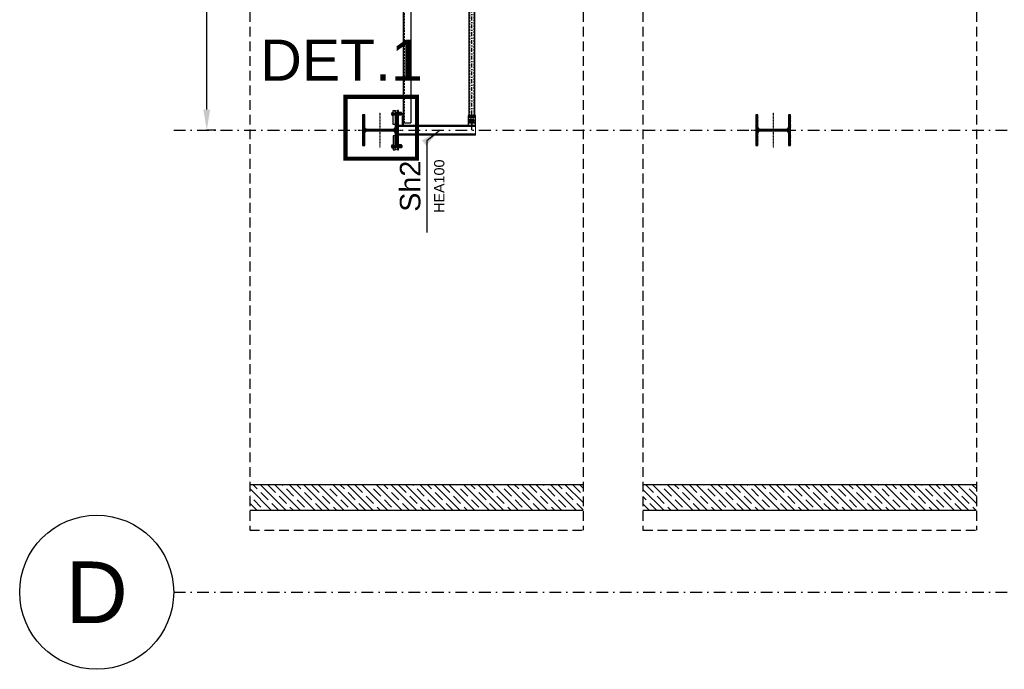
# Model space of a CAD drawing. Header units: millimetres. Extents: x -34919 to 306996, y -293018 to -145733.
# Tile 12 of 256: x -22291 to -12701, y -174222 to -167897. Entities that reach past the tile are written whole.
import ezdxf

# ---------------------------------------------------------------- set-up
doc = ezdxf.new("R2010")
doc.units = ezdxf.units.MM
doc.header["$LTSCALE"] = 3
for name, pattern in [('BORDER2', [0.875, 0.25, -0.125, 0.25, -0.125, 0, -0.125]), ('DASHDOT', [25.4, 12.7, -6.35, 0, -6.35]), ('DASHED', [19.05, 12.7, -6.35]), ('HIDDEN', [9.525, 6.35, -3.175]), ('PRZE', [0.8, 0.4, -0.2, 0, -0.2])]:
    doc.linetypes.add(name, pattern=pattern)
for name, color, linetype in [('AR-----H0_HATCHES_RASTERIT', 8, 'Continuous'), ('ARF2000E0_LOAD_BEARING_KANTAVAT', 1, 'Continuous'), ('blaszki', 6, 'Continuous'), ('C', 4, 'PRZE'), ('poziome 1', 7, 'Continuous'), ('slupki', 7, 'Continuous'), ('stezenia', 4, 'Continuous'), ('STĘŻENIA_OPIS', 4, 'Continuous')]:
    doc.layers.add(name, color=color, linetype=linetype)
doc.layers.add('SIATKA', color=5, linetype='Continuous', lineweight=18)
doc.styles.get("Standard").update_dxf_attribs({"font": 'arial.ttf', "height": 25})
doc.dimstyles.new('STANDARD-100', dxfattribs={"dimscale": 100, "dimtxt": 2, "dimasz": 2, "dimexe": 0, "dimexo": 0, "dimgap": 0.6, "dimtad": 1, "dimdec": 0, "dimzin": 12, "dimdsep": 46, "dimtxsty": 'Standard', "dimcen": 1, "dimclrd": 256, "dimclre": 256, "dimclrt": 2, "dimadec": 0, "dimazin": 0, "dimtfac": 1, "dimtdec": 0, "dimtmove": 0, "dimatfit": 3, "dimfxl": 0, "dimtolj": 1, "dimtzin": 0, "dimarcsym": 0})
pattern_1 = [(315, (-21108.39, -114412.66), (70.71068, 70.71068), []), (315, (-21108.39, -114483.16), (70.71068, 70.71068), [100, -50])]
pattern_2 = [(315, (-22942.91, -114412.66), (70.71068, 70.71068), []), (315, (-22942.91, -114483.16), (70.71068, 70.71068), [100, -50])]

# ---------------------------------------------------------------- blocks, each defined once
blk = doc.blocks.new('*D1689')
at = {"linetype": 'Continuous', "lineweight": -2, "transparency": 16777216}
for p, q in [((-20380.4, -164472.3), (-20469.3, -164472.3)), ((-20469.3, -168772.3), (-20469.3, -164672.3)), ((-20380.4, -168972.3), (-20469.3, -168972.3))]:
    blk.add_line(p, q, dxfattribs=at)
at = {"linetype": 'Continuous', "transparency": 16777216}
for points in [[(-20502.6, -164672.3), (-20436, -164672.3), (-20469.3, -164472.3)], [(-20502.6, -168772.3), (-20436, -168772.3), (-20469.3, -168972.3)]]:
    blk.add_solid(points, dxfattribs=at)
at = {"layer": 'Defpoints', "color": 0, "linetype": 'Continuous', "transparency": 16777216}
for p in [(-20469.3, -164472.3), (-20380.4, -164472.3), (-20380.4, -168972.3)]:
    blk.add_point(p, dxfattribs=at)
at = {"color": 2, "linetype": 'Continuous', "transparency": 16777216, "insert": (-20631.4, -166722.3), "char_height": 200, "attachment_point": 5, "rotation": 90}
blk.add_mtext('\\A1;4500', dxfattribs=at)
blk = doc.blocks.new('*X203')
at = {"color": 0}
for p, q in [((558, 1768.9), (573.1, 1784)), ((558, 1777.8), (564.2, 1784)), ((560.4, 1762.5), (581.9, 1784)), ((569.3, 1762.5), (590.8, 1784)), ((578.1, 1762.5), (599.6, 1784)), ((586.9, 1762.5), (608.4, 1784)), ((595.8, 1762.5), (617.3, 1784)), ((604.6, 1762.5), (626.1, 1784)), ((613.5, 1762.5), (635, 1784)), ((622.3, 1762.5), (643.8, 1784)), ((631.1, 1762.5), (652.6, 1784)), ((640, 1762.5), (661.5, 1784)), ((648.8, 1762.5), (670.3, 1784)), ((657.6, 1762.5), (679.1, 1784)), ((666.5, 1762.5), (688, 1784)), ((675.3, 1762.5), (696.8, 1784)), ((683, 1761.3), (705.7, 1784)), ((689.1, 1758.6), (714.5, 1784)), ((694, 1754.7), (723.3, 1784)), ((697.9, 1749.8), (732.2, 1784)), ((700.7, 1743.7), (741, 1784)), ((702, 1736.1), (749.9, 1784)), ((702, 1727.3), (714.3, 1739.6)), ((702, 1718.5), (714, 1730.5)), ((736.9, 1762.2), (758.7, 1784)), ((746, 1762.5), (767.5, 1784)), ((754.9, 1762.5), (776.4, 1784)), ((763.7, 1762.5), (785.2, 1784)), ((772.6, 1762.5), (794.1, 1784)), ((781.4, 1762.5), (802.9, 1784)), ((790.2, 1762.5), (811.7, 1784)), ((799.1, 1762.5), (820.6, 1784)), ((807.9, 1762.5), (829.4, 1784)), ((816.7, 1762.5), (838.2, 1784)), ((825.6, 1762.5), (847.1, 1784)), ((834.4, 1762.5), (855.9, 1784)), ((843.3, 1762.5), (858, 1777.2)), ((852.1, 1762.5), (858, 1768.4)), ((702, 1709.6), (714, 1721.6)), ((702, 1700.8), (714, 1712.8)), ((702, 1691.9), (714, 1703.9)), ((702, 1683.1), (714, 1695.1)), ((702, 1674.3), (714, 1686.3)), ((702, 1665.4), (714, 1677.4)), ((702, 1656.6), (714, 1668.6)), ((702, 1647.8), (714, 1659.8)), ((702, 1638.9), (714, 1650.9)), ((702, 1630.1), (714, 1642.1)), ((702, 1621.2), (714, 1633.2)), ((702, 1612.4), (714, 1624.4)), ((702, 1603.6), (714, 1615.6)), ((702, 1594.7), (714, 1606.7)), ((702, 1585.9), (714, 1597.9)), ((702, 1577), (714, 1589)), ((702, 1568.2), (714, 1580.2)), ((702, 1559.4), (714, 1571.4)), ((702, 1550.5), (714, 1562.5)), ((702, 1541.7), (714, 1553.7)), ((702, 1532.9), (714, 1544.9)), ((702, 1524), (714, 1536)), ((558, 1459.6), (563.9, 1465.5)), ((558, 1450.7), (572.8, 1465.5)), ((560.1, 1444), (581.6, 1465.5)), ((569, 1444), (590.5, 1465.5)), ((577.8, 1444), (599.3, 1465.5)), ((586.6, 1444), (608.1, 1465.5)), ((595.5, 1444), (617, 1465.5)), ((604.3, 1444), (625.8, 1465.5)), ((613.1, 1444), (634.6, 1465.5)), ((622, 1444), (643.5, 1465.5)), ((630.8, 1444), (652.3, 1465.5)), ((639.7, 1444), (661.2, 1465.5)), ((648.5, 1444), (670, 1465.5)), ((657.3, 1444), (679.2, 1465.8)), ((666.2, 1444), (714, 1491.8)), ((675, 1444), (715.3, 1484.3)), ((683.9, 1444), (718.1, 1478.2)), ((692.7, 1444), (722, 1473.3)), ((701.5, 1444), (727, 1469.4)), ((701.7, 1488.3), (714, 1500.7)), ((702, 1515.2), (714, 1527.2)), ((702, 1506.3), (714, 1518.3)), ((702, 1497.5), (714, 1509.5)), ((710.4, 1444), (733.1, 1466.7)), ((719.2, 1444), (740.7, 1465.5)), ((728.1, 1444), (749.6, 1465.5)), ((736.9, 1444), (758.4, 1465.5)), ((745.7, 1444), (767.2, 1465.5)), ((754.6, 1444), (776.1, 1465.5)), ((763.4, 1444), (784.9, 1465.5)), ((772.2, 1444), (793.7, 1465.5)), ((781.1, 1444), (802.6, 1465.5)), ((789.9, 1444), (811.4, 1465.5)), ((798.8, 1444), (820.3, 1465.5)), ((807.6, 1444), (829.1, 1465.5)), ((816.4, 1444), (837.9, 1465.5)), ((825.3, 1444), (846.8, 1465.5)), ((834.1, 1444), (855.6, 1465.5)), ((843, 1444), (858, 1459)), ((851.8, 1444), (858, 1450.2))]:
    blk.add_line(p, q, dxfattribs=at)
blk = doc.blocks.new('heb340')
at = {"color": 1, "linetype": 'Continuous'}
blk.add_lwpolyline([(-150, -170), (150, -170), (150, -148.5), (33, -148.5, -0.414214), (6, -121.5), (6, 121.5, -0.414214), (33, 148.5), (150, 148.5), (150, 170), (-150, 170), (-150, 148.5), (-33, 148.5, -0.414214), (-6, 121.5), (-6, -121.5, -0.414214), (-33, -148.5), (-150, -148.5)], format="xyb", close=True, dxfattribs=at)
at = {"layer": 'C'}
for points in [[(0, -213), (0, 213)], [(-171.5, 0), (171.5, 0)]]:
    blk.add_lwpolyline(points, dxfattribs=at)
at = {"color": 4, "linetype": 'Continuous'}
blk.add_blockref('*X203', (-708, -1614), dxfattribs=at)
blk = doc.blocks.new('połaczenie montażowe')
at = {"color": 7, "linetype": 'BORDER2'}
for p, q in [((-62.8, 158), (49.6, 158)), ((-62.8, -158), (49.6, -158))]:
    blk.add_line(p, q, dxfattribs=at)
at = {"color": 4}
for p, q in [((-54.5, 168.6), (-54.5, 146.3)), ((-53.7, 171.8), (-45.2, 171.8)), ((-53.7, 144.2), (-45.2, 144.2)), ((-53.5, 164.9), (-45.2, 164.9)), ((-53.5, 151.1), (-45.2, 151.1)), ((-45.2, 171.8), (-45.2, 144.2)), ((-45.2, 170.8), (-44.5, 170.8)), ((-45.2, 145.2), (-44.5, 145.2)), ((-44.5, 170.8), (-44.5, 145.2)), ((-41.5, 166), (12, 166)), ((-41.5, 150), (12, 150)), ((-3.6, 166), (-3.6, 150)), ((-3.6, 164.5), (12, 164.5)), ((-3.6, 151.5), (12, 151.5)), ((28, 166), (46, 166)), ((28, 164.5), (46, 164.5)), ((28, 151.5), (46, 151.5)), ((28, 150), (46, 150)), ((46, 166), (46, 150)), ((-54.5, -168.6), (-54.5, -146.3)), ((-53.7, -144.2), (-45.2, -144.2)), ((-53.7, -171.9), (-45.2, -171.9)), ((-53.5, -151.1), (-45.2, -151.1)), ((-53.5, -164.9), (-45.2, -164.9)), ((-45.2, -171.9), (-45.2, -144.2)), ((-45.2, -145.2), (-44.5, -145.2)), ((-45.2, -170.9), (-44.5, -170.9)), ((-44.5, -170.9), (-44.5, -145.2)), ((-41.5, -150), (12, -150)), ((-41.5, -166), (12, -166)), ((-3.6, -166), (-3.6, -150)), ((-3.6, -151.5), (12, -151.5)), ((-3.6, -164.5), (12, -164.5)), ((28, -150), (46, -150)), ((28, -151.5), (46, -151.5)), ((28, -164.5), (46, -164.5)), ((28, -166), (46, -166)), ((46, -166), (46, -150))]:
    blk.add_line(p, q, dxfattribs=at)
at = {"color": 7}
for p, q in [((-44.5, 172.4), (-44, 172.9)), ((-44.5, 172.4), (-44.5, 143.6)), ((-44.5, 143.6), (-44, 143.1)), ((-44, 172.9), (-41.5, 172.9)), ((-44, 143.1), (-41.5, 143.1)), ((-41.5, 172.9), (-41.5, 143.1)), ((12, 172.4), (12.5, 172.9)), ((12, 172.4), (12, 143.6)), ((12, 143.6), (12.5, 143.1)), ((12.5, 172.9), (15, 172.9)), ((12.5, 143.1), (15, 143.1)), ((15, 172.9), (15, 143.1)), ((15, 168.6), (15, 148.3)), ((15, 168.6), (15, 148.3)), ((28, 172.9), (28, 143.1)), ((28, 168.6), (28, 148.3)), ((28, 168.6), (28, 148.3)), ((-44.5, -143.6), (-44, -143.1)), ((-44.5, -172.4), (-44.5, -143.6)), ((-44.5, -172.4), (-44, -172.9)), ((-44, -143.1), (-41.5, -143.1)), ((-44, -172.9), (-41.5, -172.9)), ((-41.5, -172.9), (-41.5, -143.1)), ((12, -143.6), (12.5, -143.1)), ((12, -172.4), (12, -143.6)), ((12, -172.4), (12.5, -172.9)), ((12.5, -143.1), (15, -143.1)), ((12.5, -172.9), (15, -172.9)), ((15, -172.9), (15, -143.1)), ((15, -168.6), (15, -148.3)), ((15, -168.6), (15, -148.3)), ((28, -172.9), (28, -143.1)), ((28, -168.6), (28, -148.3)), ((28, -168.6), (28, -148.3))]:
    blk.add_line(p, q, dxfattribs=at)
at = {"color": 3}
for p, q in [((27.2, 171.8), (15.8, 171.8)), ((27.2, 144.2), (15.8, 144.2)), ((27, 164.9), (16, 164.9)), ((28, 151.1), (16, 151.1)), ((28, 168.6), (28, 148.3)), ((40.2, 171.8), (28.8, 171.8)), ((40.2, 144.2), (28.8, 144.2)), ((40, 164.9), (29, 164.9)), ((41, 151.1), (29, 151.1)), ((41, 168.6), (41, 148.3)), ((27.2, -144.2), (15.8, -144.2)), ((27.2, -171.9), (15.8, -171.9)), ((28, -151.1), (16, -151.1)), ((27, -164.9), (16, -164.9)), ((28, -168.6), (28, -148.3)), ((40.2, -144.2), (28.8, -144.2)), ((40.2, -171.9), (28.8, -171.9)), ((41, -151.1), (29, -151.1)), ((40, -164.9), (29, -164.9)), ((41, -168.6), (41, -148.3))]:
    blk.add_line(p, q, dxfattribs=at)
at = {"color": 4}
for centre, radius, start, end in [((-43.6, 167.6), 10.9, 156.95353, 174.7762), ((-46.1, 168.9), 8.39, 182.38397, 208.35938), ((-46.1, 160.9), 8.39, 151.64062, 177.61603), ((-40.8, 156.2), 13.8, 181.78301, 202.05525), ((-40.8, 145.9), 13.8, 157.94475, 178.21699), ((-49.3, 147.1), 5.24, 187.84226, 213.61819), ((-49.3, -147.1), 5.24, 146.38181, 172.15774), ((-40.8, -145.9), 13.8, 181.78301, 202.05525), ((-40.8, -156.2), 13.8, 157.94475, 178.21699), ((-46.1, -160.9), 8.39, 182.38397, 208.35938), ((-46.1, -168.9), 8.39, 151.64062, 177.61603), ((-43.6, -167.6), 10.9, 185.2238, 203.04647)]:
    blk.add_arc(centre, radius, start, end, dxfattribs=at)
at = {"color": 3}
for centre, radius, start, end in [((25.9, 167.6), 10.9, 156.95353, 174.7762), ((23.4, 168.9), 8.39, 182.38397, 208.35938), ((20, 161.9), 5.05, 143.16981, 176.69601), ((20, 154.1), 5.05, 183.30399, 216.83019), ((20, 148), 5.05, 143.16981, 176.69601), ((32.3, 149.6), 17.3, 184.10089, 198.26643), ((19.6, 168.9), 8.39, 331.64062, 357.61603), ((23, 161.9), 5.05, 3.30399, 36.83019), ((23, 154.1), 5.05, 323.16981, 356.69601), ((23, 148), 5.05, 3.30399, 36.83019), ((17.1, 167.6), 10.9, 5.2238, 23.04647), ((10.7, 149.6), 17.3, 341.73357, 355.89911), ((38.9, 167.6), 10.9, 156.95353, 174.7762), ((36.4, 168.9), 8.39, 182.38397, 208.35938), ((33, 161.9), 5.05, 143.16981, 176.69601), ((33, 154.1), 5.05, 183.30399, 216.83019), ((33, 148), 5.05, 143.16981, 176.69601), ((45.3, 149.6), 17.3, 184.10089, 198.26643), ((32.6, 168.9), 8.39, 331.64062, 357.61603), ((36, 161.9), 5.05, 3.30399, 36.83019), ((36, 154.1), 5.05, 323.16981, 356.69601), ((36, 148), 5.05, 3.30399, 36.83019), ((30.1, 167.6), 10.9, 5.2238, 23.04647), ((23.7, 149.6), 17.3, 341.73357, 355.89911), ((32.3, -149.6), 17.3, 161.73357, 175.89911), ((20, -148), 5.05, 183.30399, 216.83019), ((20, -154.1), 5.05, 143.16981, 176.69601), ((20, -161.9), 5.05, 183.30399, 216.83019), ((23.4, -168.9), 8.39, 151.64062, 177.61603), ((25.9, -167.6), 10.9, 185.2238, 203.04647), ((23, -148), 5.05, 323.16981, 356.69601), ((23, -154.1), 5.05, 3.30399, 36.83019), ((23, -161.9), 5.05, 323.16981, 356.69601), ((19.6, -168.9), 8.39, 2.38397, 28.35938), ((10.7, -149.6), 17.3, 4.10089, 18.26643), ((17.1, -167.6), 10.9, 336.95353, 354.7762), ((45.3, -149.6), 17.3, 161.73357, 175.89911), ((33, -148), 5.05, 183.30399, 216.83019), ((33, -154.1), 5.05, 143.16981, 176.69601), ((33, -161.9), 5.05, 183.30399, 216.83019), ((36.4, -168.9), 8.39, 151.64062, 177.61603), ((38.9, -167.6), 10.9, 185.2238, 203.04647), ((36, -148), 5.05, 323.16981, 356.69601), ((36, -154.1), 5.05, 3.30399, 36.83019), ((36, -161.9), 5.05, 323.16981, 356.69601), ((32.6, -168.9), 8.39, 2.38397, 28.35938), ((23.7, -149.6), 17.3, 4.10089, 18.26643), ((30.1, -167.6), 10.9, 336.95353, 354.7762)]:
    blk.add_arc(centre, radius, start, end, dxfattribs=at)
at = {"layer": 'stezenia', "color": 6}
for points in [[(-41.5, 190.2), (-21.5, 190.2), (-21.5, 55), (-41.5, 55)], [(12, 190.2), (0, 190.2), (0, -190.2), (12, -190.2)], [(-41.5, -190.2), (-21.5, -190.2), (-21.5, -55), (-41.5, -55)]]:
    blk.add_lwpolyline(points, close=True, dxfattribs=at)
at = {"layer": 'stezenia', "color": 3}
for centre in [(-10.8, 179.5), (-10.8, -179.5)]:
    blk.add_circle(centre, 10.8, dxfattribs=at)

msp = doc.modelspace()

# ---------------------------------------------------------------- hatches: boundary and pattern name
at = {"layer": 'AR-----H0_HATCHES_RASTERIT'}
h = msp.add_hatch(dxfattribs=at)
h.set_pattern_fill('JIS_STN_1E', color=256, scale=100, angle=-90, style=0)
h.set_pattern_definition(pattern_1)
h.paths.add_polyline_path([(-20051, -172422.297), (-20051, -172672.297), (-18552.863, -172672.297), (-18552.863, -172422.297)])
h = msp.add_hatch(dxfattribs=at)
h.set_pattern_fill('JIS_STN_1E', color=256, scale=100, angle=-90, style=0)
h.set_pattern_definition(pattern_1)
h.paths.add_polyline_path([(-18552.863, -172672.297), (-18552.863, -172422.297), (-16802.924, -172422.297), (-16802.924, -172672.297)])
h = msp.add_hatch(dxfattribs=at)
h.set_pattern_fill('JIS_STN_1E', color=256, scale=100, angle=-90, style=0)
h.set_pattern_definition(pattern_2)
h.paths.add_polyline_path([(-16220.642, -172422.297), (-16220.642, -172672.297), (-14722.505, -172672.297), (-14722.505, -172422.297)])
h = msp.add_hatch(dxfattribs=at)
h.set_pattern_fill('JIS_STN_1E', color=256, scale=100, angle=-90, style=0)
h.set_pattern_definition(pattern_2)
h.paths.add_polyline_path([(-14722.505, -172672.297), (-14722.505, -172422.297), (-12972.566, -172422.297), (-12972.566, -172672.297)])

# ---------------------------------------------------------------- linework, layer by layer
at = {"color": 7}
for p, q in [((-17893.14, -168881.797, 0), (-17913.524, -168881.797, 0)), ((-17903.332, -168891.989, 0), (-17903.332, -168871.605, 0)), ((-17863.14, -168881.797, 0), (-17883.524, -168881.797, 0)), ((-17873.332, -168891.989, 0), (-17873.332, -168871.605, 0))]:
    msp.add_line(p, q, dxfattribs=at)
at = {"color": 252, "linetype": 'DASHDOT', "ltscale": 3}
for p, q in [((-20791.419, -168972.297), (31209.896, -168972.297)), ((-20791.419, -173472.297), (31209.896, -173472.297)), ((-20791.419, -173472.297), (31209.896, -173472.297))]:
    msp.add_line(p, q, dxfattribs=at)
at = {"color": 6, "linetype": 'DASHED', "const_width": 40, "elevation": 0}
msp.add_lwpolyline([(-19118.58, -168648.013), (-18422.098, -168648.013), (-18422.098, -169250.55), (-19118.58, -169250.55)], close=True, dxfattribs=at)
at = {"color": 6, "elevation": 0}
for points in [[(-18552.551, -168924.297), (-18552.551, -168839.297), (-18564.551, -168839.297), (-18564.551, -168924.297)], [(-17853.097, -168891.797), (-17853.097, -168834.297), (-17923.097, -168834.297), (-17923.097, -168891.797), (-17913.097, -168901.797), (-17863.097, -168901.797)], [(-17913.097, -168849.297), (-17923.097, -168859.297), (-17923.097, -168924.297), (-17853.097, -168924.297), (-17853.097, -168859.297), (-17863.097, -168849.297)]]:
    msp.add_lwpolyline(points, close=True, dxfattribs=at)
for points in [[(-17909.832, -168869.297), (-17909.832, -168894.297, 1), (-17896.832, -168894.297), (-17896.832, -168869.297, 1)], [(-17879.832, -168869.297), (-17879.832, -168894.297, 1), (-17866.832, -168894.297), (-17866.832, -168869.297, 1)]]:
    msp.add_lwpolyline(points, format="xyb", close=True, dxfattribs=at)
at = {"color": 6}
for centre in [(-17903.332, -168881.797, 0), (-17873.332, -168881.797, 0)]:
    msp.add_circle(centre, 6.5, dxfattribs=at)
msp.add_circle((-21541.419, -173472.297), 750)
at = {"layer": 'ARF2000E0_LOAD_BEARING_KANTAVAT'}
for p, q in [((-20051, -172422.297, 0), (-16802.972, -172422.297, 0)), ((-16220.642, -172422.297, 0), (-12972.614, -172422.297, 0)), ((-20051, -172672.297, 0), (-16802.863, -172672.297, 0)), ((-16220.642, -172672.297, 0), (-12972.505, -172672.297, 0))]:
    msp.add_line(p, q, dxfattribs=at)
at = {"layer": 'blaszki', "elevation": 0}
msp.add_lwpolyline([(-17853.097, -168834.297), (-17853.097, -168828.297), (-17923.097, -168828.297), (-17923.097, -168834.297)], close=True, dxfattribs=at)
at = {"layer": 'poziome 1', "linetype": 'HIDDEN', "ltscale": 5}
for p, q in [((-20051, -152678.706), (-20051, -172865.888)), ((-16802.887, -152678.706), (-16802.887, -172865.888, 0)), ((-16220.642, -152678.706), (-16220.642, -172865.888)), ((-12972.529, -152678.706), (-12972.529, -172865.888, 0)), ((-20051, -172865.888), (-16802.887, -172865.888)), ((-16220.642, -172865.888), (-12972.529, -172865.888))]:
    msp.add_line(p, q, dxfattribs=at)
at = {"layer": 'poziome 1', "color": 2}
for p, q in [((-18552.551, -168901.797, 0), (-18552.551, -164542.797, 0)), ((-18482.551, -164542.797, 0), (-18482.551, -168901.797, 0)), ((-18552.551, -168901.797, 0), (-18482.551, -168901.797, 0))]:
    msp.add_line(p, q, dxfattribs=at)
at = {"layer": 'poziome 1', "linetype": 'HIDDEN'}
msp.add_lwpolyline([(-18545.551, -164542.797), (-18545.551, -168901.797)], dxfattribs=at)
at = {"layer": 'poziome 1', "linetype": 'HIDDEN', "elevation": 0}
for points in [[(-17911.597, -164616.297), (-17911.597, -168828.297)], [(-17864.597, -168828.297), (-17864.597, -164616.297)]]:
    msp.add_lwpolyline(points, dxfattribs=at)
at = {"layer": 'SIATKA', "color": 3}
msp.add_line((-17853.097, -168924.297, 0), (-17853.097, -169020.297, 0), dxfattribs=at)
at = {"layer": 'slupki', "color": 4, "linetype": 'DASHDOT'}
msp.add_line((-17888.097, -168972.297, 0), (-17888.097, -164472.297, 0), dxfattribs=at)
at = {"layer": 'slupki', "color": 3}
for p, q in [((-18600.863, -168924.297, 0), (-17853.097, -168924.297, 0)), ((-18600.863, -168924.297, 0), (-17853.097, -168924.297, 0)), ((-18600.863, -168932.297, 0), (-17853.097, -168932.297, 0)), ((-17853.097, -169012.297, 0), (-18600.863, -169012.297, 0)), ((-17853.097, -169020.297, 0), (-18600.863, -169020.297, 0))]:
    msp.add_line(p, q, dxfattribs=at)
at = {"layer": 'slupki', "color": 3, "elevation": 0}
for points in [[(-17916.597, -164616.297), (-17916.597, -168828.297)], [(-17859.597, -168828.297), (-17859.597, -164616.297)]]:
    msp.add_lwpolyline(points, dxfattribs=at)

# ---------------------------------------------------------------- block references
at = {"layer": 'stezenia', "color": 3}
msp.add_blockref('połaczenie montażowe', (-18612.863, -168972.297), dxfattribs=at)
at = {"layer": 'stezenia', "color": 3, "rotation": 270}
for p in [(-18782.863, -168972.297), (-14952.505, -168972.297)]:
    msp.add_blockref('heb340', p, dxfattribs=at)

# ---------------------------------------------------------------- texts
at = {"insert": (-21541.419, -173472.297), "char_height": 600, "attachment_point": 5}
msp.add_mtext('\\A1;D', dxfattribs=at)
at = {"layer": 'STĘŻENIA_OPIS', "linetype": 'DASHDOT', "insert": (-19947.018, -168090.822, 0), "char_height": 400, "attachment_point": 1}
msp.add_mtext('{\\farial|b0|i0|c238|p34;DET.1}', dxfattribs=at)
at = {"layer": 'STĘŻENIA_OPIS', "linetype": 'DASHDOT', "insert": (-18371.142, -169518.463), "char_height": 200, "attachment_point": 5, "rotation": 90}
msp.add_mtext('{\\farial|b0|i0|c238|p34;\\C3;Sh2\\C256;\\P\\H0.5x;HEA100}', dxfattribs=at)

# ---------------------------------------------------------------- dimensions: what is measured, and where the dimension line sits
at = {"linetype": 'Continuous'}
dim = msp.add_linear_dim(base=(-20469.289, -164472.297), p1=(-20380.366, -168972.297), p2=(-20380.366, -164472.297), angle=90, dimstyle='STANDARD-100', dxfattribs=at)
dim.commit()
dim.dimension.update_dxf_attribs({"geometry": '*D1689', "text_midpoint": (-20631.404, -166722.297)})

# ---------------------------------------------------------------- leaders
at = {"layer": 'stezenia', "color": 3}
msp.add_leader([(-18196.531, -168972.297), (-18326.977, -169077.131), (-18326.977, -169968.532)], dimstyle='STANDARD-100', override={"dimgap": 0.6, "dimtad": 0, "dimfxl": 1.25, "dimfxlon": 1}, dxfattribs=at)

doc.saveas('drawing.dxf')
